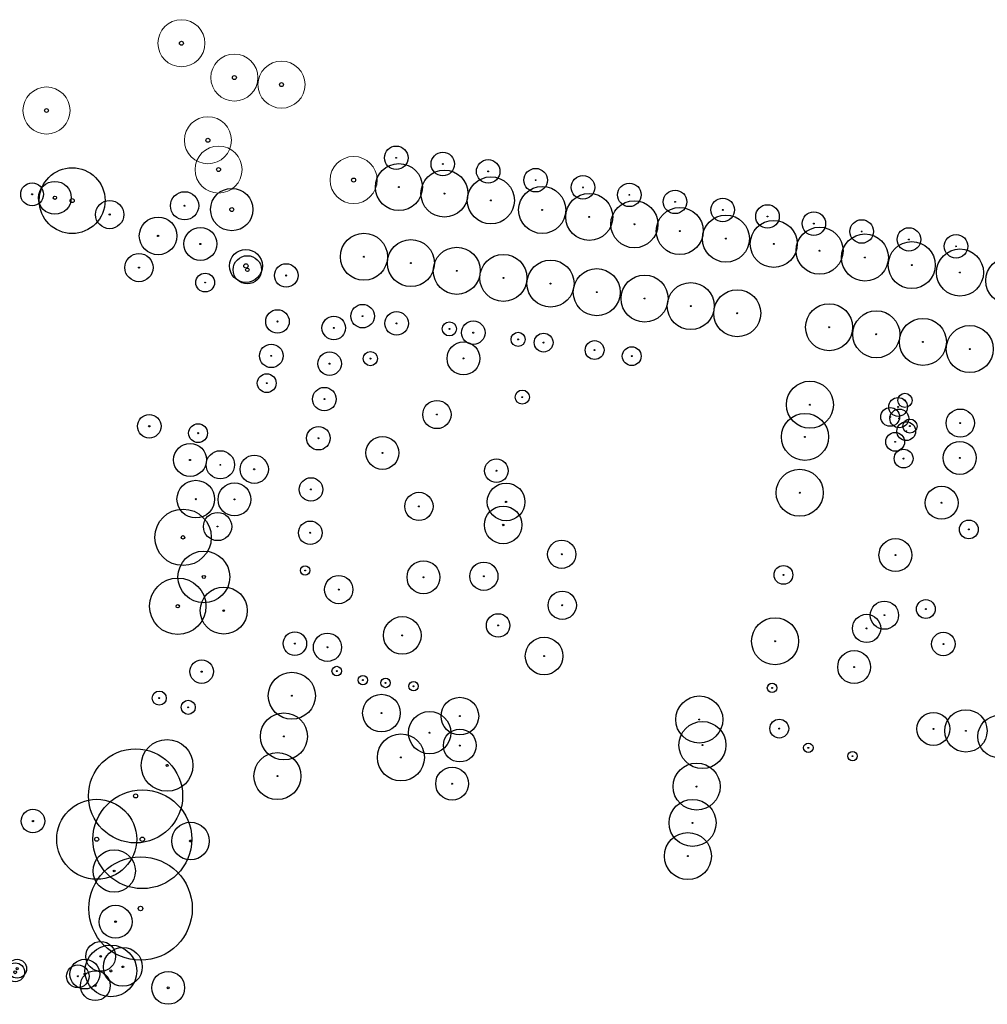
# Model space of a CAD drawing. Header units: metres. Extents: x 90594 to 181825, y 464363 to 930467.
# Tile 4 of 12: x 91344 to 91550, y 464893 to 465102. Entities that reach past the tile are written whole.
import ezdxf

# ---------------------------------------------------------------- set-up
doc = ezdxf.new("R2010")
doc.units = ezdxf.units.M
for name, color, linetype in [('00 bomen', 2, 'Continuous'), ('97.2 Huidige bomen', 1, 'Continuous'), ('97.2 Huidige bomen_to cut', 8, 'Continuous'), ('_g_bomen', 8, 'Continuous'), ('_g_bomen_kroon', 10, 'Continuous'), ('_g_bomen_stam', 10, 'Continuous')]:
    doc.layers.add(name, color=color, linetype=linetype)
doc.styles.add('Simplex_0', font='simplex.shx')

# ---------------------------------------------------------------- blocks, each defined once
blk = doc.blocks.new('*U219')
at = {"layer": '_g_bomen_stam'}
h = blk.add_hatch(color=0, dxfattribs=at)
edge = h.paths.add_edge_path()
edge.add_arc((0, 0), 102, 0, 360)
at = {"layer": '_g_bomen_kroon', "color": 0}
blk.add_circle((0, 0), 5000, dxfattribs=at)
at = {"layer": '_g_bomen_stam', "color": 0}
blk.add_circle((0, 0), 102, dxfattribs=at)
blk = doc.blocks.new('*U220')
at = {"layer": '_g_bomen_stam'}
h = blk.add_hatch(color=0, dxfattribs=at)
edge = h.paths.add_edge_path()
edge.add_arc((0, 0), 102, 0, 360)
at = {"layer": '_g_bomen_kroon', "color": 0}
blk.add_circle((0, 0), 3500, dxfattribs=at)
at = {"layer": '_g_bomen_stam', "color": 0}
blk.add_circle((0, 0), 102, dxfattribs=at)
blk = doc.blocks.new('*U170')
at = {"layer": '_g_bomen_stam'}
h = blk.add_hatch(color=0, dxfattribs=at)
edge = h.paths.add_edge_path()
edge.add_arc((0, 0), 102, 0, 360)
at = {"layer": '_g_bomen_kroon', "color": 0}
blk.add_circle((0, 0), 3000, dxfattribs=at)
at = {"layer": '_g_bomen_stam', "color": 0}
blk.add_circle((0, 0), 102, dxfattribs=at)
blk = doc.blocks.new('*U171')
at = {"layer": '_g_bomen_stam'}
h = blk.add_hatch(color=0, dxfattribs=at)
edge = h.paths.add_edge_path()
edge.add_arc((0, 0), 102, 0, 360)
at = {"layer": '_g_bomen_kroon', "color": 0}
blk.add_circle((0, 0), 2500, dxfattribs=at)
at = {"layer": '_g_bomen_stam', "color": 0}
blk.add_circle((0, 0), 102, dxfattribs=at)
blk = doc.blocks.new('*U197')
at = {"layer": '_g_bomen_stam'}
h = blk.add_hatch(color=0, dxfattribs=at)
edge = h.paths.add_edge_path()
edge.add_arc((0, 0), 102, 0, 360)
at = {"layer": '_g_bomen_kroon', "color": 0}
blk.add_circle((0, 0), 3000, dxfattribs=at)
at = {"layer": '_g_bomen_stam', "color": 0}
blk.add_circle((0, 0), 102, dxfattribs=at)
blk = doc.blocks.new('*U218')
at = {"layer": '_g_bomen_stam'}
h = blk.add_hatch(color=0, dxfattribs=at)
edge = h.paths.add_edge_path()
edge.add_arc((0, 0), 102, 0, 360)
at = {"layer": '_g_bomen_kroon', "color": 0}
blk.add_circle((0, 0), 3000, dxfattribs=at)
at = {"layer": '_g_bomen_stam', "color": 0}
blk.add_circle((0, 0), 102, dxfattribs=at)
blk = doc.blocks.new('*U181')
at = {"layer": '_g_bomen_stam'}
h = blk.add_hatch(color=0, dxfattribs=at)
edge = h.paths.add_edge_path()
edge.add_arc((0, 0), 102, 0, 360)
at = {"layer": '_g_bomen_kroon', "color": 0}
blk.add_circle((0, 0), 1500, dxfattribs=at)
at = {"layer": '_g_bomen_stam', "color": 0}
blk.add_circle((0, 0), 102, dxfattribs=at)
blk = doc.blocks.new('*U215')
at = {"layer": '_g_bomen_stam'}
h = blk.add_hatch(color=0, dxfattribs=at)
edge = h.paths.add_edge_path()
edge.add_arc((0, 0), 102, 0, 360)
at = {"layer": '_g_bomen_kroon', "color": 0}
blk.add_circle((0, 0), 2000, dxfattribs=at)
at = {"layer": '_g_bomen_stam', "color": 0}
blk.add_circle((0, 0), 102, dxfattribs=at)
blk = doc.blocks.new('*U216')
at = {"layer": '_g_bomen_stam'}
h = blk.add_hatch(color=0, dxfattribs=at)
edge = h.paths.add_edge_path()
edge.add_arc((0, 0), 102, 0, 360)
at = {"layer": '_g_bomen_kroon', "color": 0}
blk.add_circle((0, 0), 1500, dxfattribs=at)
at = {"layer": '_g_bomen_stam', "color": 0}
blk.add_circle((0, 0), 102, dxfattribs=at)
blk = doc.blocks.new('*U217')
at = {"layer": '_g_bomen_stam'}
h = blk.add_hatch(color=0, dxfattribs=at)
edge = h.paths.add_edge_path()
edge.add_arc((0, 0), 102, 0, 360)
at = {"layer": '_g_bomen_kroon', "color": 0}
blk.add_circle((0, 0), 3500, dxfattribs=at)
at = {"layer": '_g_bomen_stam', "color": 0}
blk.add_circle((0, 0), 102, dxfattribs=at)
blk = doc.blocks.new('*U165')
at = {"layer": '_g_bomen_stam'}
h = blk.add_hatch(color=0, dxfattribs=at)
edge = h.paths.add_edge_path()
edge.add_arc((0, 0), 102, 0, 360)
at = {"layer": '_g_bomen_kroon', "color": 0}
blk.add_circle((0, 0), 5000, dxfattribs=at)
at = {"layer": '_g_bomen_stam', "color": 0}
blk.add_circle((0, 0), 102, dxfattribs=at)
blk = doc.blocks.new('*U172')
at = {"layer": '_g_bomen_stam'}
h = blk.add_hatch(color=0, dxfattribs=at)
edge = h.paths.add_edge_path()
edge.add_arc((0, 0), 102, 0, 360)
at = {"layer": '_g_bomen_kroon', "color": 0}
blk.add_circle((0, 0), 3500, dxfattribs=at)
at = {"layer": '_g_bomen_stam', "color": 0}
blk.add_circle((0, 0), 102, dxfattribs=at)
blk = doc.blocks.new('*U178')
at = {"layer": '_g_bomen_stam'}
h = blk.add_hatch(color=0, dxfattribs=at)
edge = h.paths.add_edge_path()
edge.add_arc((0, 0), 102, 0, 360)
at = {"layer": '_g_bomen_kroon', "color": 0}
blk.add_circle((0, 0), 2000, dxfattribs=at)
at = {"layer": '_g_bomen_stam', "color": 0}
blk.add_circle((0, 0), 102, dxfattribs=at)
blk = doc.blocks.new('*U212')
at = {"layer": '_g_bomen_stam'}
h = blk.add_hatch(color=0, dxfattribs=at)
edge = h.paths.add_edge_path()
edge.add_arc((0, 0), 102, 0, 360)
at = {"layer": '_g_bomen_kroon', "color": 0}
blk.add_circle((0, 0), 4500, dxfattribs=at)
at = {"layer": '_g_bomen_stam', "color": 0}
blk.add_circle((0, 0), 102, dxfattribs=at)
blk = doc.blocks.new('bomen')
at = {"layer": '00 bomen', "color": 0, "lineweight": 9, "ltscale": 0.2}
blk.add_circle((90971.25, 465182.2), 5, dxfattribs=at)
at = {"layer": '00 bomen', "color": 0}
blk.add_circle((90971.25, 465182.2), 0.421, dxfattribs=at)
blk = doc.blocks.new('*U187')
at = {"layer": '_g_bomen_stam'}
h = blk.add_hatch(color=0, dxfattribs=at)
edge = h.paths.add_edge_path()
edge.add_arc((0, 0), 102, 0, 360)
at = {"layer": '_g_bomen_kroon', "color": 0}
blk.add_circle((0, 0), 1000, dxfattribs=at)
at = {"layer": '_g_bomen_stam', "color": 0}
blk.add_circle((0, 0), 102, dxfattribs=at)
blk = doc.blocks.new('*U199')
at = {"layer": '_g_bomen_stam'}
h = blk.add_hatch(color=0, dxfattribs=at)
edge = h.paths.add_edge_path()
edge.add_arc((0, 0), 102, 0, 360)
at = {"layer": '_g_bomen_kroon', "color": 0}
blk.add_circle((0, 0), 4000, dxfattribs=at)
at = {"layer": '_g_bomen_stam', "color": 0}
blk.add_circle((0, 0), 102, dxfattribs=at)
blk = doc.blocks.new('*U188')
at = {"layer": '_g_bomen_stam'}
h = blk.add_hatch(color=0, dxfattribs=at)
edge = h.paths.add_edge_path()
edge.add_arc((0, 0), 102, 0, 360)
at = {"layer": '_g_bomen_kroon', "color": 0}
blk.add_circle((0, 0), 4000, dxfattribs=at)
at = {"layer": '_g_bomen_stam', "color": 0}
blk.add_circle((0, 0), 102, dxfattribs=at)
blk = doc.blocks.new('*U189')
at = {"layer": '_g_bomen_stam'}
h = blk.add_hatch(color=0, dxfattribs=at)
edge = h.paths.add_edge_path()
edge.add_arc((0, 0), 102, 0, 360)
at = {"layer": '_g_bomen_kroon', "color": 0}
blk.add_circle((0, 0), 4500, dxfattribs=at)
at = {"layer": '_g_bomen_stam', "color": 0}
blk.add_circle((0, 0), 102, dxfattribs=at)
blk = doc.blocks.new('*U190')
at = {"layer": '_g_bomen_stam'}
h = blk.add_hatch(color=0, dxfattribs=at)
edge = h.paths.add_edge_path()
edge.add_arc((0, 0), 102, 0, 360)
at = {"layer": '_g_bomen_kroon', "color": 0}
blk.add_circle((0, 0), 5000, dxfattribs=at)
at = {"layer": '_g_bomen_stam', "color": 0}
blk.add_circle((0, 0), 102, dxfattribs=at)
blk = doc.blocks.new('*U191')
at = {"layer": '_g_bomen_stam'}
h = blk.add_hatch(color=0, dxfattribs=at)
edge = h.paths.add_edge_path()
edge.add_arc((0, 0), 102, 0, 360)
at = {"layer": '_g_bomen_kroon', "color": 0}
blk.add_circle((0, 0), 3500, dxfattribs=at)
at = {"layer": '_g_bomen_stam', "color": 0}
blk.add_circle((0, 0), 102, dxfattribs=at)
blk = doc.blocks.new('*U195')
at = {"layer": '_g_bomen_stam'}
h = blk.add_hatch(color=0, dxfattribs=at)
edge = h.paths.add_edge_path()
edge.add_arc((0, 0), 102, 0, 360)
at = {"layer": '_g_bomen_kroon', "color": 0}
blk.add_circle((0, 0), 4000, dxfattribs=at)
at = {"layer": '_g_bomen_stam', "color": 0}
blk.add_circle((0, 0), 102, dxfattribs=at)
blk = doc.blocks.new('*U196')
at = {"layer": '_g_bomen_stam'}
h = blk.add_hatch(color=0, dxfattribs=at)
edge = h.paths.add_edge_path()
edge.add_arc((0, 0), 102, 0, 360)
at = {"layer": '_g_bomen_kroon', "color": 0}
blk.add_circle((0, 0), 4000, dxfattribs=at)
at = {"layer": '_g_bomen_stam', "color": 0}
blk.add_circle((0, 0), 102, dxfattribs=at)
blk = doc.blocks.new('*U193')
at = {"layer": '_g_bomen_stam'}
h = blk.add_hatch(color=0, dxfattribs=at)
edge = h.paths.add_edge_path()
edge.add_arc((0, 0), 102, 0, 360)
at = {"layer": '_g_bomen_kroon', "color": 0}
blk.add_circle((0, 0), 2500, dxfattribs=at)
at = {"layer": '_g_bomen_stam', "color": 0}
blk.add_circle((0, 0), 102, dxfattribs=at)
blk = doc.blocks.new('*U194')
at = {"layer": '_g_bomen_stam'}
h = blk.add_hatch(color=0, dxfattribs=at)
edge = h.paths.add_edge_path()
edge.add_arc((0, 0), 102, 0, 360)
at = {"layer": '_g_bomen_kroon', "color": 0}
blk.add_circle((0, 0), 2000, dxfattribs=at)
at = {"layer": '_g_bomen_stam', "color": 0}
blk.add_circle((0, 0), 102, dxfattribs=at)
blk = doc.blocks.new('*U184')
at = {"layer": '_g_bomen_stam'}
h = blk.add_hatch(color=0, dxfattribs=at)
edge = h.paths.add_edge_path()
edge.add_arc((0, 0), 102, 0, 360)
at = {"layer": '_g_bomen_kroon', "color": 0}
blk.add_circle((0, 0), 2000, dxfattribs=at)
at = {"layer": '_g_bomen_stam', "color": 0}
blk.add_circle((0, 0), 102, dxfattribs=at)
blk = doc.blocks.new('*U185')
at = {"layer": '_g_bomen_stam'}
h = blk.add_hatch(color=0, dxfattribs=at)
edge = h.paths.add_edge_path()
edge.add_arc((0, 0), 102, 0, 360)
at = {"layer": '_g_bomen_kroon', "color": 0}
blk.add_circle((0, 0), 1000, dxfattribs=at)
at = {"layer": '_g_bomen_stam', "color": 0}
blk.add_circle((0, 0), 102, dxfattribs=at)
blk = doc.blocks.new('*U186')
at = {"layer": '_g_bomen_stam'}
h = blk.add_hatch(color=0, dxfattribs=at)
edge = h.paths.add_edge_path()
edge.add_arc((0, 0), 102, 0, 360)
at = {"layer": '_g_bomen_kroon', "color": 0}
blk.add_circle((0, 0), 1000, dxfattribs=at)
at = {"layer": '_g_bomen_stam', "color": 0}
blk.add_circle((0, 0), 102, dxfattribs=at)
blk = doc.blocks.new('*U179')
at = {"layer": '_g_bomen_stam'}
h = blk.add_hatch(color=0, dxfattribs=at)
edge = h.paths.add_edge_path()
edge.add_arc((0, 0), 102, 0, 360)
at = {"layer": '_g_bomen_kroon', "color": 0}
blk.add_circle((0, 0), 2000, dxfattribs=at)
at = {"layer": '_g_bomen_stam', "color": 0}
blk.add_circle((0, 0), 102, dxfattribs=at)
blk = doc.blocks.new('*U180')
at = {"layer": '_g_bomen_stam'}
h = blk.add_hatch(color=0, dxfattribs=at)
edge = h.paths.add_edge_path()
edge.add_arc((0, 0), 102, 0, 360)
at = {"layer": '_g_bomen_kroon', "color": 0}
blk.add_circle((0, 0), 1500, dxfattribs=at)
at = {"layer": '_g_bomen_stam', "color": 0}
blk.add_circle((0, 0), 102, dxfattribs=at)
blk = doc.blocks.new('*U182')
at = {"layer": '_g_bomen_stam'}
h = blk.add_hatch(color=0, dxfattribs=at)
edge = h.paths.add_edge_path()
edge.add_arc((0, 0), 102, 0, 360)
at = {"layer": '_g_bomen_kroon', "color": 0}
blk.add_circle((0, 0), 2000, dxfattribs=at)
at = {"layer": '_g_bomen_stam', "color": 0}
blk.add_circle((0, 0), 102, dxfattribs=at)
blk = doc.blocks.new('*U183')
at = {"layer": '_g_bomen_stam'}
h = blk.add_hatch(color=0, dxfattribs=at)
edge = h.paths.add_edge_path()
edge.add_arc((0, 0), 102, 0, 360)
at = {"layer": '_g_bomen_kroon', "color": 0}
blk.add_circle((0, 0), 3000, dxfattribs=at)
at = {"layer": '_g_bomen_stam', "color": 0}
blk.add_circle((0, 0), 102, dxfattribs=at)
blk = doc.blocks.new('*U36')
at = {"layer": '_g_bomen', "color": 0}
for radius in [5.5, 0.215]:
    blk.add_circle((0, 0), radius, dxfattribs=at)
at = {"layer": '_g_bomen', "style": 'Simplex_0'}
for tag, p in [('KAVELNUMMER', (0.44, -0.13)), ('BOOMNUMMER', (0.44, -1.13)), ('BOOMSOORT', (0.47, -2.12))]:
    blk.add_attdef(tag, p, '', height=0.75, dxfattribs=at)
blk = doc.blocks.new('*U52')
at = {"layer": '_g_bomen', "color": 0}
for radius in [4.13, 0.17]:
    blk.add_circle((0, 0), radius, dxfattribs=at)
at = {"layer": '_g_bomen', "style": 'Simplex_0'}
for tag, p in [('KAVELNUMMER', (0.44, -0.13)), ('BOOMNUMMER', (0.44, -1.13)), ('BOOMSOORT', (0.47, -2.12))]:
    blk.add_attdef(tag, p, '', height=0.75, dxfattribs=at)
blk = doc.blocks.new('*U65')
at = {"layer": '_g_bomen', "color": 0}
for radius in [3.5, 0.185]:
    blk.add_circle((0, 0), radius, dxfattribs=at)
at = {"layer": '_g_bomen', "style": 'Simplex_0'}
for tag, p in [('KAVELNUMMER', (0.44, -0.13)), ('BOOMNUMMER', (0.44, -1.13)), ('BOOMSOORT', (0.47, -2.12))]:
    blk.add_attdef(tag, p, '', height=0.75, dxfattribs=at)
blk = doc.blocks.new('*U53')
at = {"layer": '_g_bomen', "color": 0}
for radius in [2, 0.225]:
    blk.add_circle((0, 0), radius, dxfattribs=at)
at = {"layer": '_g_bomen', "style": 'Simplex_0'}
for tag, p in [('KAVELNUMMER', (0.44, -0.13)), ('BOOMNUMMER', (0.44, -1.13)), ('BOOMSOORT', (0.47, -2.12))]:
    blk.add_attdef(tag, p, '', height=0.75, dxfattribs=at)
blk = doc.blocks.new('*U54')
at = {"layer": '_g_bomen', "color": 0}
for radius in [2, 0.305]:
    blk.add_circle((0, 0), radius, dxfattribs=at)
at = {"layer": '_g_bomen', "style": 'Simplex_0'}
for tag, p in [('KAVELNUMMER', (0.44, -0.13)), ('BOOMNUMMER', (0.44, -1.13)), ('BOOMSOORT', (0.47, -2.12))]:
    blk.add_attdef(tag, p, '', height=0.75, dxfattribs=at)
blk = doc.blocks.new('*U55')
at = {"layer": '_g_bomen', "color": 0}
for radius in [2.41, 0.105]:
    blk.add_circle((0, 0), radius, dxfattribs=at)
at = {"layer": '_g_bomen', "style": 'Simplex_0'}
for tag, p in [('KAVELNUMMER', (0.44, -0.13)), ('BOOMNUMMER', (0.44, -1.13)), ('BOOMSOORT', (0.47, -2.12))]:
    blk.add_attdef(tag, p, '', height=0.75, dxfattribs=at)
blk = doc.blocks.new('*U56')
at = {"layer": '_g_bomen', "color": 0}
for radius in [3.17, 0.17]:
    blk.add_circle((0, 0), radius, dxfattribs=at)
at = {"layer": '_g_bomen', "style": 'Simplex_0'}
for tag, p in [('KAVELNUMMER', (0.44, -0.13)), ('BOOMNUMMER', (0.44, -1.13)), ('BOOMSOORT', (0.47, -2.12))]:
    blk.add_attdef(tag, p, '', height=0.75, dxfattribs=at)
blk = doc.blocks.new('*U37')
at = {"layer": '_g_bomen', "color": 0}
for radius in [10, 0.435]:
    blk.add_circle((0, 0), radius, dxfattribs=at)
at = {"layer": '_g_bomen', "style": 'Simplex_0'}
for tag, p in [('KAVELNUMMER', (0.44, -0.13)), ('BOOMNUMMER', (0.44, -1.13)), ('BOOMSOORT', (0.47, -2.12))]:
    blk.add_attdef(tag, p, '', height=0.75, dxfattribs=at)
blk = doc.blocks.new('*U38')
at = {"layer": '_g_bomen', "color": 0}
for radius in [4, 0.205]:
    blk.add_circle((0, 0), radius, dxfattribs=at)
at = {"layer": '_g_bomen', "style": 'Simplex_0'}
for tag, p in [('KAVELNUMMER', (0.44, -0.13)), ('BOOMNUMMER', (0.44, -1.13)), ('BOOMSOORT', (0.47, -2.12))]:
    blk.add_attdef(tag, p, '', height=0.75, dxfattribs=at)
blk = doc.blocks.new('*U39')
at = {"layer": '_g_bomen', "color": 0}
for radius in [10.5, 0.475]:
    blk.add_circle((0, 0), radius, dxfattribs=at)
at = {"layer": '_g_bomen', "style": 'Simplex_0'}
for tag, p in [('KAVELNUMMER', (0.44, -0.13)), ('BOOMNUMMER', (0.44, -1.13)), ('BOOMSOORT', (0.47, -2.12))]:
    blk.add_attdef(tag, p, '', height=0.75, dxfattribs=at)
blk = doc.blocks.new('*U42')
at = {"layer": '_g_bomen', "color": 0}
for radius in [4.5, 0.19]:
    blk.add_circle((0, 0), radius, dxfattribs=at)
at = {"layer": '_g_bomen', "style": 'Simplex_0'}
for tag, p in [('KAVELNUMMER', (0.44, -0.13)), ('BOOMNUMMER', (0.44, -1.13)), ('BOOMSOORT', (0.47, -2.12))]:
    blk.add_attdef(tag, p, '', height=0.75, dxfattribs=at)
blk = doc.blocks.new('*U43')
at = {"layer": '_g_bomen', "color": 0}
for radius in [11, 0.47]:
    blk.add_circle((0, 0), radius, dxfattribs=at)
at = {"layer": '_g_bomen', "style": 'Simplex_0'}
for tag, p in [('KAVELNUMMER', (0.44, -0.13)), ('BOOMNUMMER', (0.44, -1.13)), ('BOOMSOORT', (0.47, -2.12))]:
    blk.add_attdef(tag, p, '', height=0.75, dxfattribs=at)
blk = doc.blocks.new('*U44')
at = {"layer": '_g_bomen', "color": 0}
for radius in [3.5, 0.17]:
    blk.add_circle((0, 0), radius, dxfattribs=at)
at = {"layer": '_g_bomen', "style": 'Simplex_0'}
for tag, p in [('KAVELNUMMER', (0.44, -0.13)), ('BOOMNUMMER', (0.44, -1.13)), ('BOOMSOORT', (0.47, -2.12))]:
    blk.add_attdef(tag, p, '', height=0.75, dxfattribs=at)
blk = doc.blocks.new('*U33')
at = {"layer": '_g_bomen', "color": 0}
for radius in [3.5, 0.345]:
    blk.add_circle((0, 0), radius, dxfattribs=at)
at = {"layer": '_g_bomen', "style": 'Simplex_0'}
for tag, p in [('KAVELNUMMER', (0.44, -0.13)), ('BOOMNUMMER', (0.44, -1.13)), ('BOOMSOORT', (0.47, -2.12))]:
    blk.add_attdef(tag, p, '', height=0.75, dxfattribs=at)
blk = doc.blocks.new('*U34')
at = {"layer": '_g_bomen', "color": 0}
for radius in [7, 0.425]:
    blk.add_circle((0, 0), radius, dxfattribs=at)
at = {"layer": '_g_bomen', "style": 'Simplex_0'}
for tag, p in [('KAVELNUMMER', (0.44, -0.13)), ('BOOMNUMMER', (0.44, -1.13)), ('BOOMSOORT', (0.47, -2.12))]:
    blk.add_attdef(tag, p, '', height=0.75, dxfattribs=at)
blk = doc.blocks.new('*U35')
at = {"layer": '_g_bomen', "color": 0}
for radius in [2, 0.12]:
    blk.add_circle((0, 0), radius, dxfattribs=at)
at = {"layer": '_g_bomen', "style": 'Simplex_0'}
for tag, p in [('KAVELNUMMER', (0.44, -0.13)), ('BOOMNUMMER', (0.44, -1.13)), ('BOOMSOORT', (0.47, -2.12))]:
    blk.add_attdef(tag, p, '', height=0.75, dxfattribs=at)
blk = doc.blocks.new('*U29')
at = {"layer": '_g_bomen', "color": 0}
for radius in [3.5, 0.12]:
    blk.add_circle((0, 0), radius, dxfattribs=at)
at = {"layer": '_g_bomen', "style": 'Simplex_0'}
for tag, p in [('KAVELNUMMER', (0.44, -0.13)), ('BOOMNUMMER', (0.44, -1.13)), ('BOOMSOORT', (0.47, -2.12))]:
    blk.add_attdef(tag, p, '', height=0.75, dxfattribs=at)
blk = doc.blocks.new('*U30')
at = {"layer": '_g_bomen', "color": 0}
for radius in [3, 0.095]:
    blk.add_circle((0, 0), radius, dxfattribs=at)
at = {"layer": '_g_bomen', "style": 'Simplex_0'}
for tag, p in [('KAVELNUMMER', (0.44, -0.13)), ('BOOMNUMMER', (0.44, -1.13)), ('BOOMSOORT', (0.47, -2.12))]:
    blk.add_attdef(tag, p, '', height=0.75, dxfattribs=at)
blk = doc.blocks.new('*U31')
at = {"layer": '_g_bomen', "color": 0}
for radius in [3, 0.125]:
    blk.add_circle((0, 0), radius, dxfattribs=at)
at = {"layer": '_g_bomen', "style": 'Simplex_0'}
for tag, p in [('KAVELNUMMER', (0.44, -0.13)), ('BOOMNUMMER', (0.44, -1.13)), ('BOOMSOORT', (0.47, -2.12))]:
    blk.add_attdef(tag, p, '', height=0.75, dxfattribs=at)
blk = doc.blocks.new('*U32')
at = {"layer": '_g_bomen', "color": 0}
for radius in [3.5, 0.1]:
    blk.add_circle((0, 0), radius, dxfattribs=at)
at = {"layer": '_g_bomen', "style": 'Simplex_0'}
for tag, p in [('KAVELNUMMER', (0.44, -0.13)), ('BOOMNUMMER', (0.44, -1.13)), ('BOOMSOORT', (0.47, -2.12))]:
    blk.add_attdef(tag, p, '', height=0.75, dxfattribs=at)
blk = doc.blocks.new('*U24')
at = {"layer": '_g_bomen', "color": 0}
for radius in [4, 0.115]:
    blk.add_circle((0, 0), radius, dxfattribs=at)
at = {"layer": '_g_bomen', "style": 'Simplex_0'}
for tag, p in [('KAVELNUMMER', (0.44, -0.13)), ('BOOMNUMMER', (0.44, -1.13)), ('BOOMSOORT', (0.47, -2.12))]:
    blk.add_attdef(tag, p, '', height=0.75, dxfattribs=at)
blk = doc.blocks.new('*U25')
at = {"layer": '_g_bomen', "color": 0}
for radius in [3, 0.085]:
    blk.add_circle((0, 0), radius, dxfattribs=at)
at = {"layer": '_g_bomen', "style": 'Simplex_0'}
for tag, p in [('KAVELNUMMER', (0.44, -0.13)), ('BOOMNUMMER', (0.44, -1.13)), ('BOOMSOORT', (0.47, -2.12))]:
    blk.add_attdef(tag, p, '', height=0.75, dxfattribs=at)
blk = doc.blocks.new('*U26')
at = {"layer": '_g_bomen', "color": 0}
for radius in [3, 0.115]:
    blk.add_circle((0, 0), radius, dxfattribs=at)
at = {"layer": '_g_bomen', "style": 'Simplex_0'}
for tag, p in [('KAVELNUMMER', (0.44, -0.13)), ('BOOMNUMMER', (0.44, -1.13)), ('BOOMSOORT', (0.47, -2.12))]:
    blk.add_attdef(tag, p, '', height=0.75, dxfattribs=at)
blk = doc.blocks.new('*U27')
at = {"layer": '_g_bomen', "color": 0}
for radius in [2, 0.065]:
    blk.add_circle((0, 0), radius, dxfattribs=at)
at = {"layer": '_g_bomen', "style": 'Simplex_0'}
for tag, p in [('KAVELNUMMER', (0.44, -0.13)), ('BOOMNUMMER', (0.44, -1.13)), ('BOOMSOORT', (0.47, -2.12))]:
    blk.add_attdef(tag, p, '', height=0.75, dxfattribs=at)
blk = doc.blocks.new('*U28')
at = {"layer": '_g_bomen', "color": 0}
for radius in [2.5, 0.115]:
    blk.add_circle((0, 0), radius, dxfattribs=at)
at = {"layer": '_g_bomen', "style": 'Simplex_0'}
for tag, p in [('KAVELNUMMER', (0.44, -0.13)), ('BOOMNUMMER', (0.44, -1.13)), ('BOOMSOORT', (0.47, -2.12))]:
    blk.add_attdef(tag, p, '', height=0.75, dxfattribs=at)
blk = doc.blocks.new('*U305')
at = {"layer": '_g_bomen', "color": 0}
for radius in [2.5, 0.13]:
    blk.add_circle((0, 0), radius, dxfattribs=at)
at = {"layer": '_g_bomen', "style": 'Simplex_0'}
for tag, p in [('KAVELNUMMER', (0.44, -0.13)), ('BOOMNUMMER', (0.44, -1.13)), ('BOOMSOORT', (0.47, -2.12))]:
    blk.add_attdef(tag, p, '', height=0.75, dxfattribs=at)
blk = doc.blocks.new('*U306')
at = {"layer": '_g_bomen', "color": 0}
for radius in [2.5, 0.09]:
    blk.add_circle((0, 0), radius, dxfattribs=at)
at = {"layer": '_g_bomen', "style": 'Simplex_0'}
for tag, p in [('KAVELNUMMER', (0.44, -0.13)), ('BOOMNUMMER', (0.44, -1.13)), ('BOOMSOORT', (0.47, -2.12))]:
    blk.add_attdef(tag, p, '', height=0.75, dxfattribs=at)
blk = doc.blocks.new('*U71')
at = {"layer": '_g_bomen', "color": 0}
for radius in [2, 0.095]:
    blk.add_circle((0, 0), radius, dxfattribs=at)
at = {"layer": '_g_bomen', "style": 'Simplex_0'}
for tag, p in [('KAVELNUMMER', (0.44, -0.13)), ('BOOMNUMMER', (0.44, -1.13)), ('BOOMSOORT', (0.47, -2.12))]:
    blk.add_attdef(tag, p, '', height=0.75, dxfattribs=at)
blk = doc.blocks.new('*U307')
at = {"layer": '_g_bomen', "color": 0}
for radius in [2.5, 0.135]:
    blk.add_circle((0, 0), radius, dxfattribs=at)
at = {"layer": '_g_bomen', "style": 'Simplex_0'}
for tag, p in [('KAVELNUMMER', (0.44, -0.13)), ('BOOMNUMMER', (0.44, -1.13)), ('BOOMSOORT', (0.47, -2.12))]:
    blk.add_attdef(tag, p, '', height=0.75, dxfattribs=at)
blk = doc.blocks.new('*U299')
at = {"layer": '_g_bomen', "color": 0}
for radius in [6, 0.38]:
    blk.add_circle((0, 0), radius, dxfattribs=at)
at = {"layer": '_g_bomen', "style": 'Simplex_0'}
for tag, p in [('KAVELNUMMER', (0.44, -0.13)), ('BOOMNUMMER', (0.44, -1.13)), ('BOOMSOORT', (0.47, -2.12))]:
    blk.add_attdef(tag, p, '', height=0.75, dxfattribs=at)
blk = doc.blocks.new('*U300')
at = {"layer": '_g_bomen', "color": 0}
for radius in [5.5, 0.34]:
    blk.add_circle((0, 0), radius, dxfattribs=at)
at = {"layer": '_g_bomen', "style": 'Simplex_0'}
for tag, p in [('KAVELNUMMER', (0.44, -0.13)), ('BOOMNUMMER', (0.44, -1.13)), ('BOOMSOORT', (0.47, -2.12))]:
    blk.add_attdef(tag, p, '', height=0.75, dxfattribs=at)
blk = doc.blocks.new('*U301')
at = {"layer": '_g_bomen', "color": 0}
for radius in [6, 0.35]:
    blk.add_circle((0, 0), radius, dxfattribs=at)
at = {"layer": '_g_bomen', "style": 'Simplex_0'}
for tag, p in [('KAVELNUMMER', (0.44, -0.13)), ('BOOMNUMMER', (0.44, -1.13)), ('BOOMSOORT', (0.47, -2.12))]:
    blk.add_attdef(tag, p, '', height=0.75, dxfattribs=at)
blk = doc.blocks.new('*U302')
at = {"layer": '_g_bomen', "color": 0}
for radius in [5, 0.165]:
    blk.add_circle((0, 0), radius, dxfattribs=at)
at = {"layer": '_g_bomen', "style": 'Simplex_0'}
for tag, p in [('KAVELNUMMER', (0.44, -0.13)), ('BOOMNUMMER', (0.44, -1.13)), ('BOOMSOORT', (0.47, -2.12))]:
    blk.add_attdef(tag, p, '', height=0.75, dxfattribs=at)
blk = doc.blocks.new('*U76')
at = {"layer": '_g_bomen', "color": 0}
for radius in [1.5, 0.085]:
    blk.add_circle((0, 0), radius, dxfattribs=at)
at = {"layer": '_g_bomen', "style": 'Simplex_0'}
for tag, p in [('KAVELNUMMER', (0.44, -0.13)), ('BOOMNUMMER', (0.44, -1.13)), ('BOOMSOORT', (0.47, -2.12))]:
    blk.add_attdef(tag, p, '', height=0.75, dxfattribs=at)
blk = doc.blocks.new('*U303')
at = {"layer": '_g_bomen', "color": 0}
for radius in [1.5, 0.1]:
    blk.add_circle((0, 0), radius, dxfattribs=at)
at = {"layer": '_g_bomen', "style": 'Simplex_0'}
for tag, p in [('KAVELNUMMER', (0.44, -0.13)), ('BOOMNUMMER', (0.44, -1.13)), ('BOOMSOORT', (0.47, -2.12))]:
    blk.add_attdef(tag, p, '', height=0.75, dxfattribs=at)
blk = doc.blocks.new('*U304')
at = {"layer": '_g_bomen', "color": 0}
for radius in [8.5, 0.425]:
    blk.add_circle((0, 0), radius, dxfattribs=at)
at = {"layer": '_g_bomen', "style": 'Simplex_0'}
for tag, p in [('KAVELNUMMER', (0.44, -0.13)), ('BOOMNUMMER', (0.44, -1.13)), ('BOOMSOORT', (0.47, -2.12))]:
    blk.add_attdef(tag, p, '', height=0.75, dxfattribs=at)
blk = doc.blocks.new('*U289')
at = {"layer": '_g_bomen', "color": 0}
for radius in [2.5, 0.14]:
    blk.add_circle((0, 0), radius, dxfattribs=at)
at = {"layer": '_g_bomen', "style": 'Simplex_0'}
for tag, p in [('KAVELNUMMER', (0.44, -0.13)), ('BOOMNUMMER', (0.44, -1.13)), ('BOOMSOORT', (0.47, -2.12))]:
    blk.add_attdef(tag, p, '', height=0.75, dxfattribs=at)
blk = doc.blocks.new('*U298')
at = {"layer": '_g_bomen', "color": 0}
for radius in [3, 0.12]:
    blk.add_circle((0, 0), radius, dxfattribs=at)
at = {"layer": '_g_bomen', "style": 'Simplex_0'}
for tag, p in [('KAVELNUMMER', (0.44, -0.13)), ('BOOMNUMMER', (0.44, -1.13)), ('BOOMSOORT', (0.47, -2.12))]:
    blk.add_attdef(tag, p, '', height=0.75, dxfattribs=at)
blk = doc.blocks.new('*U21')
at = {"layer": '_g_bomen', "color": 0}
for radius in [4, 0.15]:
    blk.add_circle((0, 0), radius, dxfattribs=at)
at = {"layer": '_g_bomen', "style": 'Simplex_0'}
for tag, p in [('KAVELNUMMER', (0.44, -0.13)), ('BOOMNUMMER', (0.44, -1.13)), ('BOOMSOORT', (0.47, -2.12))]:
    blk.add_attdef(tag, p, '', height=0.75, dxfattribs=at)
blk = doc.blocks.new('*U45')
at = {"layer": '_g_bomen', "color": 0}
for radius in [3, 0.11]:
    blk.add_circle((0, 0), radius, dxfattribs=at)
at = {"layer": '_g_bomen', "style": 'Simplex_0'}
for tag, p in [('KAVELNUMMER', (0.44, -0.13)), ('BOOMNUMMER', (0.44, -1.13)), ('BOOMSOORT', (0.47, -2.12))]:
    blk.add_attdef(tag, p, '', height=0.75, dxfattribs=at)
blk = doc.blocks.new('*U285')
at = {"layer": '_g_bomen', "color": 0}
for radius in [3.5, 0.13]:
    blk.add_circle((0, 0), radius, dxfattribs=at)
at = {"layer": '_g_bomen', "style": 'Simplex_0'}
for tag, p in [('KAVELNUMMER', (0.44, -0.13)), ('BOOMNUMMER', (0.44, -1.13)), ('BOOMSOORT', (0.47, -2.12))]:
    blk.add_attdef(tag, p, '', height=0.75, dxfattribs=at)
blk = doc.blocks.new('*U286')
at = {"layer": '_g_bomen', "color": 0}
for radius in [4.5, 0.425]:
    blk.add_circle((0, 0), radius, dxfattribs=at)
at = {"layer": '_g_bomen', "style": 'Simplex_0'}
for tag, p in [('KAVELNUMMER', (0.44, -0.13)), ('BOOMNUMMER', (0.44, -1.13)), ('BOOMSOORT', (0.47, -2.12))]:
    blk.add_attdef(tag, p, '', height=0.75, dxfattribs=at)
blk = doc.blocks.new('*U287')
at = {"layer": '_g_bomen', "color": 0}
for radius in [3.5, 0.455]:
    blk.add_circle((0, 0), radius, dxfattribs=at)
at = {"layer": '_g_bomen', "style": 'Simplex_0'}
for tag, p in [('KAVELNUMMER', (0.44, -0.13)), ('BOOMNUMMER', (0.44, -1.13)), ('BOOMSOORT', (0.47, -2.12))]:
    blk.add_attdef(tag, p, '', height=0.75, dxfattribs=at)
blk = doc.blocks.new('*U288')
at = {"layer": '_g_bomen', "color": 0}
for radius in [3, 0.37]:
    blk.add_circle((0, 0), radius, dxfattribs=at)
at = {"layer": '_g_bomen', "style": 'Simplex_0'}
for tag, p in [('KAVELNUMMER', (0.44, -0.13)), ('BOOMNUMMER', (0.44, -1.13)), ('BOOMSOORT', (0.47, -2.12))]:
    blk.add_attdef(tag, p, '', height=0.75, dxfattribs=at)
blk = doc.blocks.new('*U273')
at = {"layer": '_g_bomen_stam'}
h = blk.add_hatch(color=0, dxfattribs=at)
edge = h.paths.add_edge_path()
edge.add_arc((0, 0), 102, 0, 360)
at = {"layer": '_g_bomen_kroon', "color": 0}
blk.add_circle((0, 0), 3000, dxfattribs=at)
at = {"layer": '_g_bomen_stam', "color": 0}
blk.add_circle((0, 0), 102, dxfattribs=at)

msp = doc.modelspace()

# ---------------------------------------------------------------- hatches: boundary and pattern name
at = {"layer": '97.2 Huidige bomen_to cut', "ltscale": 5}
h = msp.add_hatch(color=256, dxfattribs=at)
edge = h.paths.add_edge_path()
edge.add_arc((91421.25, 465009.8), 0.102, 0, 360)

# ---------------------------------------------------------------- linework, layer by layer
at = {"layer": '97.2 Huidige bomen'}
for centre, radius in [((91424.12, 465072.65), 2.5), ((91434.01, 465071.33), 2.5), ((91424.12, 465072.65), 0.09), ((91443.66, 465069.75), 2.5), ((91434.01, 465071.33), 0.09), ((91443.66, 465069.75), 0.09), ((91453.75, 465067.89), 2.5), ((91453.75, 465067.89), 0.09), ((91463.81, 465066.36), 2.5), ((91346.72, 465064.88), 2.42), ((91463.81, 465066.36), 0.09), ((91473.67, 465064.76), 2.5), ((91483.38, 465063.28), 2.5), ((91346.72, 465064.88), 0.102), ((91473.67, 465064.76), 0.09), ((91483.38, 465063.28), 0.09), ((91493.51, 465061.56), 2.5), ((91493.51, 465061.56), 0.09), ((91503.03, 465060.18), 2.5), ((91503.03, 465060.18), 0.09), ((91512.89, 465058.66), 2.5), ((91523.05, 465056.98), 2.5), ((91512.89, 465058.66), 0.09), ((91523.05, 465056.98), 0.09), ((91533.09, 465055.29), 2.5), ((91533.09, 465055.29), 0.09), ((91543.1, 465053.83), 2.5), ((91543.1, 465053.83), 0.09)]:
    msp.add_circle(centre, radius, dxfattribs=at)
at = {"layer": '97.2 Huidige bomen_to cut'}
for radius in [3.5, 0.12]:
    msp.add_circle((91421.19, 465009.91), radius, dxfattribs=at)

# ---------------------------------------------------------------- block references
at = {"layer": '97.2 Huidige bomen', "ltscale": 5, "rotation": 0.07701555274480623}
for p in [(1032.59, -207.06), (1043.83, -214.36), (1053.85, -215.86), (1003.9, -221.36), (1038.2, -227.69), (1040.47, -233.91), (1069.18, -236.14)]:
    msp.add_blockref('bomen', p, dxfattribs=at)
at = {"layer": '97.2 Huidige bomen'}
for name, p in [('*U34', (91355.24, 465063.54)), ('*U33', (91351.56, 465064.14)), ('*U45', (91379.13, 465062.44)), ('*U286', (91389.17, 465061.65)), ('*U298', (91363.21, 465060.58)), ('*U21', (91373.51, 465056.04)), ('*U285', (91382.49, 465054.33)), ('*U287', (91392.17, 465049.66)), ('*U26', (91369.44, 465049.31)), ('*U288', (91392.47, 465048.84)), ('*U28', (91400.74, 465047.63)), ('*U27', (91383.51, 465046.12)), ('*U305', (91398.88, 465037.85)), ('*U306', (91397.56, 465030.53)), ('*U71', (91396.59, 465024.74)), ('*U307', (91371.63, 465015.57)), ('*U35', (91382, 465014.1)), ('*U29', (91380.29, 465008.41)), ('*U30', (91386.73, 465007.38)), ('*U31', (91393.94, 465006.42)), ('*U24', (91381.52, 465000.08)), ('*U32', (91389.74, 465000.02)), ('*U299', (91378.8, 464991.96)), ('*U25', (91386.15, 464994.26)), ('*U300', (91383.23, 464983.54)), ('*U301', (91377.68, 464977.3)), ('*U302', (91387.46, 464976.38)), ('*U28', (91382.76, 464963.41)), ('*U303', (91373.75, 464957.78)), ('*U76', (91379.9, 464955.82)), ('*U36', (91375.42, 464943.48)), ('*U37', (91368.72, 464936.99)), ('*U39', (91370.15, 464927.77)), ('*U304', (91360.45, 464927.78)), ('*U38', (91380.39, 464927.4)), ('*U42', (91364.17, 464921.03)), ('*U43', (91369.77, 464913.05)), ('*U44', (91364.46, 464910.24))]:
    msp.add_blockref(name, p, dxfattribs=at)
at = {"layer": '97.2 Huidige bomen', "xscale": 0.001, "yscale": 0.001, "zscale": 0.001}
for name, p in [('*U165', (91424.68, 465066.41)), ('*U165', (91434.37, 465065.04)), ('*U165', (91444.23, 465063.6)), ('*U165', (91455.14, 465061.55)), ('*U165', (91465.15, 465060.07)), ('*U165', (91474.73, 465058.51)), ('*U165', (91484.38, 465057.08)), ('*U165', (91494.19, 465055.46)), ('*U165', (91504.37, 465054.34)), ('*U165', (91514.1, 465052.9)), ('*U165', (91427.23, 465050.27)), ('*U165', (91523.74, 465051.45)), ('*U165', (91436.98, 465048.62)), ('*U165', (91533.69, 465049.84)), ('*U165', (91543.94, 465048.26)), ('*U165', (91446.89, 465047.12)), ('*U165', (91456.91, 465045.91)), ('*U165', (91554.42, 465046.53)), ('*U165', (91466.74, 465044.08)), ('*U165', (91476.91, 465042.73)), ('*U165', (91486.72, 465041.11)), ('*U165', (91496.6, 465039.59)), ('*U165', (91516.13, 465036.63)), ('*U171', (91410.84, 465036.47)), ('*U193', (91424.2, 465037.45)), ('*U165', (91526.16, 465035.12)), ('*U165', (91536.07, 465033.51)), ('*U165', (91546.02, 465031.99)), ('*U194', (91474.17, 465030.48)), ('*U171', (91409.96, 465028.88)), ('*U181', (91418.62, 465029.95)), ('*U171', (91408.84, 465021.34)), ('*U165', (91512.04, 465020.16)), ('*U179', (91530.79, 465019.68)), ('*U180', (91532.25, 465021.08)), ('*U179', (91529.1, 465017.56)), ('*U165', (91511, 465013.32)), ('*U179', (91531.05, 465017.24)), ('*U171', (91407.58, 465013.03)), ('*U178', (91530.17, 465012.26)), ('*U178', (91531.97, 465008.7)), ('*U165', (91509.87, 465001.44)), ('*U193', (91406, 465002.14)), ('*U171', (91405.85, 464992.93)), ('*U187', (91404.76, 464984.91)), ('*U197', (91411.89, 464980.85)), ('*U170', (91459.41, 464977.51)), ('*U165', (91504.64, 464969.88)), ('*U171', (91402.58, 464969.37)), ('*U219', (91401.93, 464958.27)), ('*U219', (91400.25, 464949.64)), ('*U190', (91425.12, 464945.16)), ('*U185', (91511.71, 464947.21)), ('*U219', (91398.86, 464941.2)), ('*U186', (91521.1, 464945.44)), ('*U191', (91436, 464939.59))]:
    msp.add_blockref(name, p, dxfattribs=at)
at = {"layer": '97.2 Huidige bomen', "ltscale": 5, "xscale": 0.001, "yscale": 0.001, "zscale": 0.001}
for name, p in [('*U165', (91417.26, 465051.61)), ('*U171', (91416.97, 465038.98)), ('*U216', (91435.41, 465036.27)), ('*U171', (91440.5, 465035.47)), ('*U216', (91450.02, 465034.05)), ('*U215', (91455.44, 465033.36)), ('*U215', (91466.29, 465031.77)), ('*U171', (91445.77, 464973.23)), ('*U273', (91524.1, 464972.6)), ('*U172', (91521.45, 464964.39))]:
    msp.add_blockref(name, p, dxfattribs=at)
at = {"layer": '97.2 Huidige bomen_to cut', "ltscale": 5, "xscale": 0.001, "yscale": 0.001, "zscale": 0.001}
for name, p in [('*U217', (91438.41, 465029.99)), ('*U181', (91450.91, 465021.76)), ('*U197', (91432.76, 465018.07)), ('*U171', (91445.41, 465006.12)), ('*U218', (91428.94, 464998.53)), ('*U170', (91459.3, 464988.35)), ('*U172', (91530.23, 464988.19)), ('*U220', (91429.91, 464983.47)), ('*U197', (91442.74, 464983.69)), ('*U273', (91527.88, 464975.41)), ('*U178', (91536.69, 464976.71)), ('*U212', (91545.2, 464950.82)), ('*U212', (91552.22, 464949.6)), ('*U165', (91487.97, 464938.98)), ('*U165', (91487.1, 464931.26))]:
    msp.add_blockref(name, p, dxfattribs=at)
at = {"layer": '97.2 Huidige bomen_to cut', "xscale": 0.001, "yscale": 0.001, "zscale": 0.001}
for name, p in [('*U183', (91544.01, 465016.24)), ('*U182', (91532.52, 465014.53)), ('*U180', (91533.31, 465015.6)), ('*U172', (91543.89, 465008.84)), ('*U172', (91540.04, 464999.31)), ('*U178', (91545.82, 464993.64)), ('*U178', (91506.42, 464983.97)), ('*U196', (91425.41, 464971.11)), ('*U170', (91409.5, 464968.58)), ('*U171', (91540.41, 464969.28)), ('*U195', (91455.55, 464966.73)), ('*U187', (91411.46, 464963.54)), ('*U187', (91417.02, 464961.62)), ('*U187', (91421.84, 464961)), ('*U187', (91427.79, 464960.31)), ('*U185', (91503.99, 464959.95)), ('*U199', (91420.98, 464954.59)), ('*U188', (91437.64, 464953.95)), ('*U165', (91488.54, 464953.23)), ('*U189', (91431.21, 464950.42)), ('*U172', (91538.29, 464951.22)), ('*U165', (91489.21, 464947.81)), ('*U184', (91505.54, 464951.29)), ('*U191', (91437.63, 464947.7)), ('*U165', (91486.11, 464924.19))]:
    msp.add_blockref(name, p, dxfattribs=at)
at = {"layer": '97.2 Huidige bomen_to cut'}
for name, p in [('*U21', (91447.47, 464999.48)), ('*U21', (91446.85, 464994.59)), ('*U289', (91346.9, 464931.64)), ('*U36', (91363.46, 464899.77)), ('*U56', (91361.3, 464902.87)), ('*U52', (91366.02, 464900.65)), ('*U53', (91343.56, 464900.26)), ('*U56', (91357.93, 464899.11)), ('*U54', (91343.13, 464899.49)), ('*U55', (91356.45, 464898.64)), ('*U56', (91360.16, 464896.65)), ('*U65', (91375.65, 464896.18))]:
    msp.add_blockref(name, p, dxfattribs=at)

doc.saveas('drawing.dxf')
